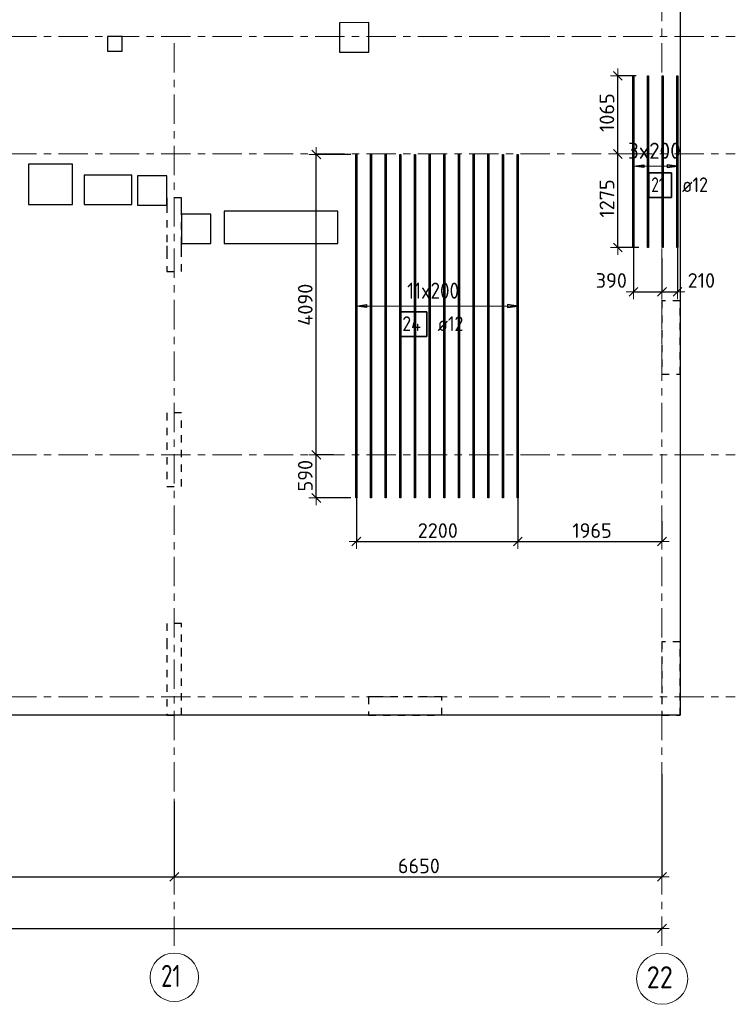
# Model space of a CAD drawing. Header units: metres. Extents: x -38 to 97, y -15 to 21.
# Tile 10 of 209: x 53 to 63, y -4 to 9. Entities that reach past the tile are written whole.
import ezdxf

# ---------------------------------------------------------------- set-up
doc = ezdxf.new("R2010")
doc.units = ezdxf.units.M
doc.header["$PDMODE"] = 65
for name, pattern in [('______11', [0.5, 0.4, -0.05, 0, -0.05]), ('______2', [0.0405, 0.03, -0.0105]), ('______5', [1.1, 0.8, -0.1, 0.1, -0.1])]:
    doc.linetypes.add(name, pattern=pattern)
for name, color, linetype, lineweight in [('XR$2$Осевая линия (1)', 7, '______5', 13), ('XR$2$Размерная линия (1)', 7, 'Continuous', 13), ('XR$5$Перекрытие (1)', 7, 'Continuous', 35), ('XR$5$Размерная линия (1)', 7, 'Continuous', 13)]:
    doc.layers.add(name, color=color, linetype=linetype, lineweight=lineweight)
doc.layers.add('XR$5$Арм.стержн.Доп. Арм ниж.зоны У', color=7, linetype='Continuous', lineweight=35, true_color=0x1cff1c)
doc.layers.add('XR$7$Стена_ бетон несущ.', color=7, linetype='Continuous', lineweight=70, true_color=0xb4b496)
doc.styles.add('ISOCPEUR', font='txt')
doc.dimstyles.new('DIMSTYLE_3', dxfattribs={"dimtxt": 0.2, "dimasz": 0.2, "dimexe": 0, "dimexo": 0, "dimgap": 0.1, "dimtad": 2, "dimdec": 0, "dimlfac": 1000, "dimrnd": 5, "dimzin": 12, "dimdsep": 46, "dimtxsty": 'ISOCPEUR', "dimblk1": 'ALL_ML_STRICH', "dimblk2": 'ALL_ML_STRICH', "dimsah": 1, "dimcen": 0, "dimclrd": 7, "dimclre": 256, "dimclrt": 7, "dimadec": 0, "dimazin": 0, "dimtfac": 1, "dimtdec": 0, "dimtix": 1, "dimtmove": 2, "dimatfit": 3, "dimfxl": 0, "dimtzin": 0, "dimlwd": 0, "dimlwe": -3, "dimarcsym": 0})
doc.dimstyles.new('DIMSTYLE_37', dxfattribs={"dimtxt": 0.2, "dimasz": 0.2, "dimexe": 0, "dimexo": 0, "dimgap": 0.1, "dimtad": 2, "dimdec": 0, "dimlfac": 1000, "dimrnd": 5, "dimzin": 12, "dimdsep": 46, "dimtxsty": 'ISOCPEUR', "dimblk1": 'ALL_ML_STRICH', "dimblk2": 'ALL_ML_STRICH', "dimsah": 1, "dimcen": 0, "dimclrd": 7, "dimclre": 256, "dimclrt": 7, "dimadec": 0, "dimazin": 0, "dimtfac": 1, "dimtdec": 0, "dimtix": 1, "dimtmove": 2, "dimatfit": 3, "dimfxl": 0, "dimtvp": 1.2, "dimtzin": 0, "dimlwd": 0, "dimlwe": -3, "dimarcsym": 0})

# ---------------------------------------------------------------- blocks, each defined once
blk = doc.blocks.new('ALL_ML_STRICH')
at = {"color": 0, "linetype": 'ByBlock', "lineweight": -2}
for p, q in [((-1, 0), (0.5, 0)), ((-0.3, -0.3), (0.3, 0.3)), ((0, -0.5), (0, 0.5))]:
    blk.add_line(p, q, dxfattribs=at)
blk = doc.blocks.new('*D12')
at = {"layer": 'DEFPOINTS', "color": 7, "linetype": 'Continuous', "lineweight": 13, "transparency": 33554687}
for p in [(0.5, -3.103), (0.5, -3.156), (61.6, -3.14)]:
    blk.add_point(p, dxfattribs=at)
at = {"layer": 'XR$2$Размерная линия (1)', "color": 9, "linetype": 'Continuous', "lineweight": -2, "true_color": 0xc7c7c7, "transparency": 33554687}
for p, q in [((0.5, -3.123), (0.5, -3.156)), ((61.6, -3.156), (61.6, -3.156))]:
    blk.add_line(p, q, dxfattribs=at)
at = {"layer": 'XR$2$Размерная линия (1)', "color": 7, "linetype": 'Continuous', "lineweight": -2, "transparency": 33554687}
blk.add_line((0.5, -3.156), (61.6, -3.156), dxfattribs=at)
at = {"layer": 'XR$2$Размерная линия (1)', "color": 7, "linetype": 'Continuous', "lineweight": 13, "transparency": 33554687, "xscale": 0.2, "yscale": 0.2, "zscale": 0.2, "rotation": 180}
blk.add_blockref('ALL_ML_STRICH', (0.5, -3.156), dxfattribs=at)
at = {"layer": 'XR$2$Размерная линия (1)', "color": 7, "linetype": 'Continuous', "lineweight": 13, "transparency": 33554687, "xscale": 0.2, "yscale": 0.2, "zscale": 0.2}
blk.add_blockref('ALL_ML_STRICH', (61.6, -3.156), dxfattribs=at)
at = {"layer": 'XR$2$Размерная линия (1)', "color": 7, "linetype": 'Continuous', "lineweight": 13, "transparency": 33554687, "insert": (31.1, -3.006), "char_height": 0.2, "width": 1, "attachment_point": 5, "style": 'ISOCPEUR'}
blk.add_mtext('\\A1;{61100}', dxfattribs=at)
blk = doc.blocks.new('*D24')
at = {"layer": 'DEFPOINTS', "color": 7, "linetype": 'Continuous', "lineweight": 13, "transparency": 33554687}
for p in [(54.95, -1.403), (48.15, -1.606), (48.15, -2.452)]:
    blk.add_point(p, dxfattribs=at)
at = {"layer": 'XR$2$Размерная линия (1)', "color": 9, "linetype": 'Continuous', "lineweight": -2, "true_color": 0xc7c7c7, "transparency": 33554687}
for p, q in [((54.95, -1.423), (54.95, -2.452)), ((48.15, -1.626), (48.15, -2.452))]:
    blk.add_line(p, q, dxfattribs=at)
at = {"layer": 'XR$2$Размерная линия (1)', "color": 7, "linetype": 'Continuous', "lineweight": -2, "transparency": 33554687}
blk.add_line((48.15, -2.452), (54.95, -2.452), dxfattribs=at)
at = {"layer": 'XR$2$Размерная линия (1)', "color": 7, "linetype": 'Continuous', "lineweight": 13, "transparency": 33554687, "xscale": 0.2, "yscale": 0.2, "zscale": 0.2, "rotation": 180}
blk.add_blockref('ALL_ML_STRICH', (48.15, -2.452), dxfattribs=at)
at = {"layer": 'XR$2$Размерная линия (1)', "color": 7, "linetype": 'Continuous', "lineweight": 13, "transparency": 33554687, "xscale": 0.2, "yscale": 0.2, "zscale": 0.2}
blk.add_blockref('ALL_ML_STRICH', (54.95, -2.452), dxfattribs=at)
at = {"layer": 'XR$2$Размерная линия (1)', "color": 7, "linetype": 'Continuous', "lineweight": 13, "transparency": 33554687, "insert": (51.56, -2.302), "char_height": 0.2, "width": 0.8, "attachment_point": 5, "style": 'ISOCPEUR'}
blk.add_mtext('\\A1;{6800}', dxfattribs=at)
blk = doc.blocks.new('*D25')
at = {"layer": 'DEFPOINTS', "color": 7, "linetype": 'Continuous', "lineweight": 13, "transparency": 33554687}
for p in [(61.6, -1.033), (54.95, -1.403), (54.95, -2.452)]:
    blk.add_point(p, dxfattribs=at)
at = {"layer": 'XR$2$Размерная линия (1)', "color": 9, "linetype": 'Continuous', "lineweight": -2, "true_color": 0xc7c7c7, "transparency": 33554687}
for p, q in [((61.6, -1.053), (61.6, -2.452)), ((54.95, -1.423), (54.95, -2.452))]:
    blk.add_line(p, q, dxfattribs=at)
at = {"layer": 'XR$2$Размерная линия (1)', "color": 7, "linetype": 'Continuous', "lineweight": -2, "transparency": 33554687}
blk.add_line((54.95, -2.452), (61.6, -2.452), dxfattribs=at)
at = {"layer": 'XR$2$Размерная линия (1)', "color": 7, "linetype": 'Continuous', "lineweight": 13, "transparency": 33554687, "xscale": 0.2, "yscale": 0.2, "zscale": 0.2, "rotation": 180}
blk.add_blockref('ALL_ML_STRICH', (54.95, -2.452), dxfattribs=at)
at = {"layer": 'XR$2$Размерная линия (1)', "color": 7, "linetype": 'Continuous', "lineweight": 13, "transparency": 33554687, "xscale": 0.2, "yscale": 0.2, "zscale": 0.2}
blk.add_blockref('ALL_ML_STRICH', (61.6, -2.452), dxfattribs=at)
at = {"layer": 'XR$2$Размерная линия (1)', "color": 7, "linetype": 'Continuous', "lineweight": 13, "transparency": 33554687, "insert": (58.285, -2.302), "char_height": 0.2, "width": 0.8, "attachment_point": 5, "style": 'ISOCPEUR'}
blk.add_mtext('\\A1;{6650}', dxfattribs=at)
blk = doc.blocks.new('*D594')
at = {"layer": 'DEFPOINTS', "color": 7, "linetype": 'Continuous', "lineweight": 13, "transparency": 33554687}
for p in [(57.142, 3.3), (56.886, 2.712), (57.377, 2.712)]:
    blk.add_point(p, dxfattribs=at)
at = {"layer": 'XR$5$Размерная линия (1)', "color": 9, "linetype": 'Continuous', "lineweight": -2, "true_color": 0xc7c7c7, "transparency": 33554687}
for p, q in [((57.122, 3.3), (56.886, 3.3)), ((57.357, 2.712), (56.886, 2.712))]:
    blk.add_line(p, q, dxfattribs=at)
at = {"layer": 'XR$5$Размерная линия (1)', "color": 7, "linetype": 'Continuous', "lineweight": -2, "transparency": 33554687}
blk.add_line((56.886, 2.712), (56.886, 3.3), dxfattribs=at)
at = {"layer": 'XR$5$Размерная линия (1)', "color": 7, "linetype": 'Continuous', "lineweight": 13, "transparency": 33554687, "xscale": 0.2, "yscale": 0.2, "zscale": 0.2}
for p, rotation in [((56.886, 3.3), 90), ((56.886, 2.712), 270)]:
    blk.add_blockref('ALL_ML_STRICH', p, dxfattribs=dict(at, rotation=rotation))
at = {"layer": 'XR$5$Размерная линия (1)', "color": 7, "linetype": 'Continuous', "lineweight": 13, "transparency": 33554687, "insert": (56.736, 3.016), "char_height": 0.2, "width": 0.6, "attachment_point": 5, "rotation": 90, "style": 'ISOCPEUR'}
blk.add_mtext('\\A1;{590}', dxfattribs=at)
blk = doc.blocks.new('*D595')
at = {"layer": 'DEFPOINTS', "color": 7, "linetype": 'Continuous', "lineweight": 13, "transparency": 33554687}
for p in [(57.377, 7.392), (56.886, 3.3), (57.142, 3.3)]:
    blk.add_point(p, dxfattribs=at)
at = {"layer": 'XR$5$Размерная линия (1)', "color": 9, "linetype": 'Continuous', "lineweight": -2, "true_color": 0xc7c7c7, "transparency": 33554687}
for p, q in [((57.357, 7.392), (56.886, 7.392)), ((57.122, 3.3), (56.886, 3.3))]:
    blk.add_line(p, q, dxfattribs=at)
at = {"layer": 'XR$5$Размерная линия (1)', "color": 7, "linetype": 'Continuous', "lineweight": -2, "transparency": 33554687}
blk.add_line((56.886, 3.3), (56.886, 7.392), dxfattribs=at)
at = {"layer": 'XR$5$Размерная линия (1)', "color": 7, "linetype": 'Continuous', "lineweight": 13, "transparency": 33554687, "xscale": 0.2, "yscale": 0.2, "zscale": 0.2}
for p, rotation in [((56.886, 7.392), 90), ((56.886, 3.3), 270)]:
    blk.add_blockref('ALL_ML_STRICH', p, dxfattribs=dict(at, rotation=rotation))
at = {"layer": 'XR$5$Размерная линия (1)', "color": 7, "linetype": 'Continuous', "lineweight": 13, "transparency": 33554687, "insert": (56.736, 5.346), "char_height": 0.2, "width": 0.8, "attachment_point": 5, "rotation": 90, "style": 'ISOCPEUR'}
blk.add_mtext('\\A1;{4090}', dxfattribs=at)
blk = doc.blocks.new('*D596')
at = {"layer": 'DEFPOINTS', "color": 7, "linetype": 'Continuous', "lineweight": 13, "transparency": 33554687}
for p in [(57.433, 2.758), (59.633, 2.761), (57.433, 2.118)]:
    blk.add_point(p, dxfattribs=at)
at = {"layer": 'XR$5$Размерная линия (1)', "color": 9, "linetype": 'Continuous', "lineweight": -2, "true_color": 0xc7c7c7, "transparency": 33554687}
for p, q in [((57.433, 2.738), (57.433, 2.118)), ((59.633, 2.741), (59.633, 2.118))]:
    blk.add_line(p, q, dxfattribs=at)
at = {"layer": 'XR$5$Размерная линия (1)', "color": 7, "linetype": 'Continuous', "lineweight": -2, "transparency": 33554687}
blk.add_line((57.433, 2.118), (59.633, 2.118), dxfattribs=at)
at = {"layer": 'XR$5$Размерная линия (1)', "color": 7, "linetype": 'Continuous', "lineweight": 13, "transparency": 33554687, "xscale": 0.2, "yscale": 0.2, "zscale": 0.2, "rotation": 180}
blk.add_blockref('ALL_ML_STRICH', (57.433, 2.118), dxfattribs=at)
at = {"layer": 'XR$5$Размерная линия (1)', "color": 7, "linetype": 'Continuous', "lineweight": 13, "transparency": 33554687, "xscale": 0.2, "yscale": 0.2, "zscale": 0.2}
blk.add_blockref('ALL_ML_STRICH', (59.633, 2.118), dxfattribs=at)
at = {"layer": 'XR$5$Размерная линия (1)', "color": 7, "linetype": 'Continuous', "lineweight": 13, "transparency": 33554687, "insert": (58.543, 2.268), "char_height": 0.2, "width": 0.8, "attachment_point": 5, "style": 'ISOCPEUR'}
blk.add_mtext('\\A1;{2200}', dxfattribs=at)
blk = doc.blocks.new('*D597')
at = {"layer": 'DEFPOINTS', "color": 7, "linetype": 'Continuous', "lineweight": 13, "transparency": 33554687}
for p in [(59.633, 2.761), (61.6, 2.416), (59.633, 2.118)]:
    blk.add_point(p, dxfattribs=at)
at = {"layer": 'XR$5$Размерная линия (1)', "color": 9, "linetype": 'Continuous', "lineweight": -2, "true_color": 0xc7c7c7, "transparency": 33554687}
for p, q in [((59.633, 2.741), (59.633, 2.118)), ((61.6, 2.396), (61.6, 2.118))]:
    blk.add_line(p, q, dxfattribs=at)
at = {"layer": 'XR$5$Размерная линия (1)', "color": 7, "linetype": 'Continuous', "lineweight": -2, "transparency": 33554687}
blk.add_line((59.633, 2.118), (61.6, 2.118), dxfattribs=at)
at = {"layer": 'XR$5$Размерная линия (1)', "color": 7, "linetype": 'Continuous', "lineweight": 13, "transparency": 33554687, "xscale": 0.2, "yscale": 0.2, "zscale": 0.2, "rotation": 180}
blk.add_blockref('ALL_ML_STRICH', (59.633, 2.118), dxfattribs=at)
at = {"layer": 'XR$5$Размерная линия (1)', "color": 7, "linetype": 'Continuous', "lineweight": 13, "transparency": 33554687, "xscale": 0.2, "yscale": 0.2, "zscale": 0.2}
blk.add_blockref('ALL_ML_STRICH', (61.6, 2.118), dxfattribs=at)
at = {"layer": 'XR$5$Размерная линия (1)', "color": 7, "linetype": 'Continuous', "lineweight": 13, "transparency": 33554687, "insert": (60.646, 2.268), "char_height": 0.2, "width": 0.8, "attachment_point": 5, "style": 'ISOCPEUR'}
blk.add_mtext('\\A1;{1965}', dxfattribs=at)
blk = doc.blocks.new('*D598')
at = {"layer": 'DEFPOINTS', "color": 7, "linetype": 'Continuous', "lineweight": 13, "transparency": 33554687}
for p in [(61.211, 6.15), (61.6, 5.998), (61.211, 5.522)]:
    blk.add_point(p, dxfattribs=at)
at = {"layer": 'XR$5$Размерная линия (1)', "color": 9, "linetype": 'Continuous', "lineweight": -2, "true_color": 0xc7c7c7, "transparency": 33554687}
for p, q in [((61.211, 6.13), (61.211, 5.522)), ((61.6, 5.978), (61.6, 5.522))]:
    blk.add_line(p, q, dxfattribs=at)
at = {"layer": 'XR$5$Размерная линия (1)', "color": 7, "linetype": 'Continuous', "lineweight": -2, "transparency": 33554687}
blk.add_line((61.211, 5.522), (61.6, 5.522), dxfattribs=at)
at = {"layer": 'XR$5$Размерная линия (1)', "color": 7, "linetype": 'Continuous', "lineweight": 13, "transparency": 33554687, "xscale": 0.2, "yscale": 0.2, "zscale": 0.2, "rotation": 180}
blk.add_blockref('ALL_ML_STRICH', (61.211, 5.522), dxfattribs=at)
at = {"layer": 'XR$5$Размерная линия (1)', "color": 7, "linetype": 'Continuous', "lineweight": 13, "transparency": 33554687, "xscale": 0.2, "yscale": 0.2, "zscale": 0.2}
blk.add_blockref('ALL_ML_STRICH', (61.6, 5.522), dxfattribs=at)
at = {"layer": 'XR$5$Размерная линия (1)', "color": 7, "linetype": 'Continuous', "lineweight": 13, "transparency": 33554687, "insert": (60.909, 5.676), "char_height": 0.2, "width": 0.6, "attachment_point": 5, "style": 'ISOCPEUR'}
blk.add_mtext('\\A1;{390}', dxfattribs=at)
blk = doc.blocks.new('*D599')
at = {"layer": 'DEFPOINTS', "color": 7, "linetype": 'Continuous', "lineweight": 13, "transparency": 33554687}
for p in [(61.811, 6.158), (61.6, 5.998), (61.6, 5.522)]:
    blk.add_point(p, dxfattribs=at)
at = {"layer": 'XR$5$Размерная линия (1)', "color": 9, "linetype": 'Continuous', "lineweight": -2, "true_color": 0xc7c7c7, "transparency": 33554687}
for p, q in [((61.811, 6.138), (61.811, 5.522)), ((61.6, 5.978), (61.6, 5.522))]:
    blk.add_line(p, q, dxfattribs=at)
at = {"layer": 'XR$5$Размерная линия (1)', "color": 7, "linetype": 'Continuous', "lineweight": -2, "transparency": 33554687}
blk.add_line((61.6, 5.522), (61.811, 5.522), dxfattribs=at)
at = {"layer": 'XR$5$Размерная линия (1)', "color": 7, "linetype": 'Continuous', "lineweight": 13, "transparency": 33554687, "xscale": 0.2, "yscale": 0.2, "zscale": 0.2, "rotation": 180}
blk.add_blockref('ALL_ML_STRICH', (61.6, 5.522), dxfattribs=at)
at = {"layer": 'XR$5$Размерная линия (1)', "color": 7, "linetype": 'Continuous', "lineweight": 13, "transparency": 33554687, "xscale": 0.2, "yscale": 0.2, "zscale": 0.2}
blk.add_blockref('ALL_ML_STRICH', (61.811, 5.522), dxfattribs=at)
at = {"layer": 'XR$5$Размерная линия (1)', "color": 7, "linetype": 'Continuous', "lineweight": 13, "transparency": 33554687, "insert": (62.137, 5.676), "char_height": 0.2, "width": 0.6, "attachment_point": 5, "style": 'ISOCPEUR'}
blk.add_mtext('\\A1;{210}', dxfattribs=at)
blk = doc.blocks.new('*D600')
at = {"layer": 'DEFPOINTS', "color": 7, "linetype": 'Continuous', "lineweight": 13, "transparency": 33554687}
for p in [(61.014, 7.4), (60.999, 6.126), (61.305, 6.126)]:
    blk.add_point(p, dxfattribs=at)
at = {"layer": 'XR$5$Размерная линия (1)', "color": 9, "linetype": 'Continuous', "lineweight": -2, "true_color": 0xc7c7c7, "transparency": 33554687}
for p, q in [((60.999, 7.4), (60.999, 7.4)), ((61.285, 6.126), (60.999, 6.126))]:
    blk.add_line(p, q, dxfattribs=at)
at = {"layer": 'XR$5$Размерная линия (1)', "color": 7, "linetype": 'Continuous', "lineweight": -2, "transparency": 33554687}
blk.add_line((60.999, 6.126), (60.999, 7.4), dxfattribs=at)
at = {"layer": 'XR$5$Размерная линия (1)', "color": 7, "linetype": 'Continuous', "lineweight": 13, "transparency": 33554687, "xscale": 0.2, "yscale": 0.2, "zscale": 0.2}
for p, rotation in [((60.999, 7.4), 90), ((60.999, 6.126), 270)]:
    blk.add_blockref('ALL_ML_STRICH', p, dxfattribs=dict(at, rotation=rotation))
at = {"layer": 'XR$5$Размерная линия (1)', "color": 7, "linetype": 'Continuous', "lineweight": 13, "transparency": 33554687, "insert": (60.849, 6.793), "char_height": 0.2, "width": 0.8, "attachment_point": 5, "rotation": 90, "style": 'ISOCPEUR'}
blk.add_mtext('\\A1;{1275}', dxfattribs=at)
blk = doc.blocks.new('*D601')
at = {"layer": 'DEFPOINTS', "color": 7, "linetype": 'Continuous', "lineweight": 13, "transparency": 33554687}
for p in [(61.268, 8.466), (60.999, 7.4), (61.014, 7.4)]:
    blk.add_point(p, dxfattribs=at)
at = {"layer": 'XR$5$Размерная линия (1)', "color": 9, "linetype": 'Continuous', "lineweight": -2, "true_color": 0xc7c7c7, "transparency": 33554687}
for p, q in [((61.248, 8.466), (60.999, 8.466)), ((60.999, 7.4), (60.999, 7.4))]:
    blk.add_line(p, q, dxfattribs=at)
at = {"layer": 'XR$5$Размерная линия (1)', "color": 7, "linetype": 'Continuous', "lineweight": -2, "transparency": 33554687}
blk.add_line((60.999, 7.4), (60.999, 8.466), dxfattribs=at)
at = {"layer": 'XR$5$Размерная линия (1)', "color": 7, "linetype": 'Continuous', "lineweight": 13, "transparency": 33554687, "xscale": 0.2, "yscale": 0.2, "zscale": 0.2}
for p, rotation in [((60.999, 8.466), 90), ((60.999, 7.4), 270)]:
    blk.add_blockref('ALL_ML_STRICH', p, dxfattribs=dict(at, rotation=rotation))
at = {"layer": 'XR$5$Размерная линия (1)', "color": 7, "linetype": 'Continuous', "lineweight": 13, "transparency": 33554687, "insert": (60.849, 7.963), "char_height": 0.2, "width": 0.8, "attachment_point": 5, "rotation": 90, "style": 'ISOCPEUR'}
blk.add_mtext('\\A1;{1065}', dxfattribs=at)

msp = doc.modelspace()

# ---------------------------------------------------------------- linework, layer by layer
at = {"layer": 'XR$2$Осевая линия (1)', "color": 253, "linetype": '______11', "lineweight": 13, "true_color": 0xa0a0a0, "transparency": 33554687}
for p, q in [((61.6, -3.39), (61.6, 19.78)), ((-2.63, 9), (62.6, 9)), ((54.95, -3.39), (54.95, 8.98)), ((-2.63, 7.4), (62.6, 7.4)), ((-2.63, 3.3), (62.6, 3.3)), ((-2.63, 0), (62.6, 0))]:
    msp.add_line(p, q, dxfattribs=at)
at = {"layer": 'XR$2$Осевая линия (1)', "color": 7, "linetype": 'Continuous', "lineweight": 13, "transparency": 33554687}
for centre, radius in [((54.9504, -3.8199), 0.3304), ((61.6018, -3.8388), 0.3493)]:
    msp.add_circle(centre, radius, dxfattribs=at)
at = {"layer": 'XR$5$Арм.стержн.Доп. Арм ниж.зоны У', "color": 253, "linetype": 'Continuous', "lineweight": -3, "true_color": 0xa0a0a0, "transparency": 33554687}
for p, q in [((61.2105, 7.2341), (61.2105, 7.3341)), ((61.8105, 7.2341), (61.8105, 7.3341)), ((61.2105, 7.2341), (61.2105, 7.1341)), ((61.8105, 7.2341), (61.8105, 7.1341)), ((57.4328, 5.3273), (57.4328, 5.4273)), ((59.6328, 5.3273), (59.6328, 5.4273)), ((57.4328, 5.3273), (57.4328, 5.2273)), ((59.6328, 5.3273), (59.6328, 5.2273))]:
    msp.add_line(p, q, dxfattribs=at)
at = {"layer": 'XR$5$Арм.стержн.Доп. Арм ниж.зоны У', "color": 7, "linetype": 'Continuous', "lineweight": 25, "transparency": 33554687}
for p, q in [((61.2105, 7.2341), (61.3505, 7.2541)), ((61.3505, 7.2541), (61.3505, 7.2141)), ((61.8105, 7.2341), (61.6705, 7.2541)), ((61.6705, 7.2541), (61.6705, 7.2141)), ((61.3505, 7.2141), (61.2105, 7.2341)), ((61.6705, 7.2141), (61.8105, 7.2341)), ((57.4328, 5.3273), (57.5728, 5.3473)), ((57.5728, 5.3073), (57.4328, 5.3273)), ((57.5728, 5.3473), (57.5728, 5.3073)), ((59.6328, 5.3273), (59.4928, 5.3473)), ((59.4928, 5.3473), (59.4928, 5.3073)), ((59.4928, 5.3073), (59.6328, 5.3273))]:
    msp.add_line(p, q, dxfattribs=at)
at = {"layer": 'XR$5$Арм.стержн.Доп. Арм ниж.зоны У', "color": 7, "linetype": 'Continuous', "lineweight": 13, "transparency": 33554687}
for p, q in [((61.2105, 7.2341), (61.2105, 7.2341)), ((61.2105, 7.2341), (61.8105, 7.2341)), ((61.8105, 7.2341), (61.8105, 7.2341)), ((57.4328, 5.3273), (57.4328, 5.3273)), ((59.6328, 5.3273), (59.6328, 5.3273))]:
    msp.add_line(p, q, dxfattribs=at)
at = {"layer": 'XR$5$Арм.стержн.Доп. Арм ниж.зоны У', "color": 34, "linetype": 'Continuous', "lineweight": 25, "transparency": 33554687}
for points in [[(61.2045, 6.1263), (61.2045, 8.4663), (61.2165, 8.4663), (61.2165, 6.1263), (61.2045, 6.1263)], [(61.4045, 6.1263), (61.4045, 8.4663), (61.4165, 8.4663), (61.4165, 6.1263), (61.4045, 6.1263)], [(61.6045, 6.1263), (61.6045, 8.4663), (61.6165, 8.4663), (61.6165, 6.1263), (61.6045, 6.1263)], [(61.8045, 6.1263), (61.8045, 8.4663), (61.8165, 8.4663), (61.8165, 6.1263), (61.8045, 6.1263)], [(57.4268, 2.7122), (57.4268, 7.3922), (57.4388, 7.3922), (57.4388, 2.7122), (57.4268, 2.7122)], [(57.6268, 2.7122), (57.6268, 7.3922), (57.6388, 7.3922), (57.6388, 2.7122), (57.6268, 2.7122)], [(57.8268, 2.7122), (57.8268, 7.3922), (57.8388, 7.3922), (57.8388, 2.7122), (57.8268, 2.7122)], [(58.0268, 2.7122), (58.0268, 7.3922), (58.0388, 7.3922), (58.0388, 2.7122), (58.0268, 2.7122)], [(58.2268, 2.7122), (58.2268, 7.3922), (58.2388, 7.3922), (58.2388, 2.7122), (58.2268, 2.7122)], [(58.4268, 2.7122), (58.4268, 7.3922), (58.4388, 7.3922), (58.4388, 2.7122), (58.4268, 2.7122)], [(58.6268, 2.7122), (58.6268, 7.3922), (58.6388, 7.3922), (58.6388, 2.7122), (58.6268, 2.7122)], [(58.8268, 2.7122), (58.8268, 7.3922), (58.8388, 7.3922), (58.8388, 2.7122), (58.8268, 2.7122)], [(59.0268, 2.7122), (59.0268, 7.3922), (59.0388, 7.3922), (59.0388, 2.7122), (59.0268, 2.7122)], [(59.2268, 2.7122), (59.2268, 7.3922), (59.2388, 7.3922), (59.2388, 2.7122), (59.2268, 2.7122)], [(59.4268, 2.7122), (59.4268, 7.3922), (59.4388, 7.3922), (59.4388, 2.7122), (59.4268, 2.7122)], [(59.6268, 2.7122), (59.6268, 7.3922), (59.6388, 7.3922), (59.6388, 2.7122), (59.6268, 2.7122)]]:
    msp.add_lwpolyline(points, dxfattribs=at)
at = {"layer": 'XR$5$Арм.стержн.Доп. Арм ниж.зоны У', "color": 7, "linetype": 'Continuous', "lineweight": 35, "transparency": 33554687}
for points in [[(61.4209, 6.8077), (61.7276, 6.8077), (61.7276, 7.141), (61.4209, 7.141), (61.4209, 6.8077)], [(58.0259, 4.914), (58.3926, 4.914), (58.3926, 5.2473), (58.0259, 5.2473), (58.0259, 4.914)]]:
    msp.add_lwpolyline(points, dxfattribs=at)
at = {"layer": 'XR$5$Арм.стержн.Доп. Арм ниж.зоны У', "color": 7, "linetype": 'Continuous', "lineweight": 13, "transparency": 33554687}
msp.add_lwpolyline([(57.4328, 5.3273), (57.9268, 5.3273), (57.9268, 5.3273), (59.6328, 5.3273)], dxfattribs=at)
at = {"layer": 'XR$5$Перекрытие (1)', "color": 7, "linetype": 'Continuous', "lineweight": 25, "transparency": 33554687}
for p, q in [((61.85, 10.4874), (61.85, -0.2498)), ((57.6005, 9.1893), (57.2005, 9.1892)), ((57.2005, 9.1892), (57.2005, 8.7892)), ((57.6005, 8.7893), (57.6005, 9.1893)), ((54.24, 9.0003), (54.04, 9.0002)), ((54.04, 9.0002), (54.04, 8.8002)), ((54.24, 8.8003), (54.24, 9.0003)), ((54.04, 8.8002), (54.24, 8.8003)), ((57.2005, 8.7892), (57.6005, 8.7893)), ((52.963, 7.2601), (52.963, 6.7101)), ((53.563, 7.2601), (52.963, 7.2601)), ((53.563, 6.7101), (53.563, 7.2601)), ((53.72, 7.1102), (53.72, 6.7102)), ((54.37, 7.1102), (53.72, 7.1102)), ((54.37, 6.7102), (54.37, 7.1102)), ((54.4501, 7.1002), (54.4501, 6.7002)), ((54.8501, 7.1002), (54.4501, 7.1002)), ((54.8501, 6.7002), (54.8501, 7.1002)), ((52.963, 6.7101), (53.563, 6.7101)), ((53.72, 6.7102), (54.37, 6.7102)), ((54.4501, 6.7002), (54.8501, 6.7002)), ((55.45, 6.5803), (55.05, 6.5802)), ((55.05, 6.5802), (55.05, 6.1802)), ((55.45, 6.1803), (55.45, 6.5803)), ((55.63, 6.6202), (55.63, 6.1802)), ((57.18, 6.6202), (55.63, 6.6202)), ((57.18, 6.1802), (57.18, 6.6202)), ((55.05, 6.1802), (55.45, 6.1803)), ((55.63, 6.1802), (57.18, 6.1802)), ((61.85, -0.2498), (44.7, -0.2498))]:
    msp.add_line(p, q, dxfattribs=at)
at = {"layer": 'XR$7$Стена_ бетон несущ.', "color": 253, "linetype": '______2', "lineweight": -3, "true_color": 0xa0a0a0, "transparency": 33554687}
for p, q in [((55.05, 6.8), (54.85, 6.8)), ((54.85, 6.8), (54.85, 6.7)), ((55.05, 6.6999), (55.05, 6.8)), ((54.85, 6.7), (54.85, 6.5)), ((55.05, 6.6199), (55.05, 6.6999)), ((55.05, 6.1699), (55.05, 6.6199)), ((54.85, 6.5), (54.85, 6.15)), ((54.85, 6.15), (54.85, 6.07)), ((54.85, 6.07), (54.85, 5.8)), ((55.05, 6.0899), (55.05, 6.1699)), ((55.05, 5.8), (55.05, 6.0899)), ((54.85, 5.8), (55.05, 5.8)), ((61.6, 5.4), (61.6, 4.4)), ((61.85, 5.4), (61.6, 5.4)), ((61.85, 4.4), (61.85, 5.4)), ((61.6, 4.4), (61.85, 4.4)), ((55.05, 3.87), (54.85, 3.87)), ((54.85, 3.87), (54.85, 2.87)), ((55.05, 2.87), (55.05, 3.87)), ((54.85, 2.87), (55.05, 2.87)), ((55.05, 1), (54.85, 1)), ((54.85, 1), (54.85, 0.75)), ((55.05, 0.75), (55.05, 1)), ((54.85, 0.75), (54.85, 0.57)), ((55.05, 0.57), (55.05, 0.75)), ((61.6, 0.75), (61.6, 0)), ((61.85, 0.75), (61.6, 0.75)), ((61.85, -0.25), (61.85, 0.75)), ((54.85, 0.57), (54.85, -0.25)), ((55.05, -0.25), (55.05, 0.57)), ((57.7002, 0), (57.6, 0)), ((57.6, 0), (57.6, -0.25)), ((58.6002, 0), (57.7002, 0)), ((58.6002, -0.25), (58.6002, 0)), ((61.6, 0), (61.6, -0.25)), ((54.85, -0.25), (55.05, -0.25)), ((57.6, -0.25), (58.6002, -0.25)), ((61.6, -0.25), (61.85, -0.25))]:
    msp.add_line(p, q, dxfattribs=at)

# ---------------------------------------------------------------- texts
at = {"layer": 'XR$2$Осевая линия (1)', "color": 7, "linetype": 'Continuous', "lineweight": 13, "transparency": 33554687, "char_height": 0.3, "attachment_point": 7, "style": 'ISOCPEUR'}
for s, insert, width in [('\\W0.75;21', (54.7704, -3.9504), 0.472281), ('\\W0.87;22', (61.3918, -3.9693), 0.550812)]:
    msp.add_mtext(s, dxfattribs=dict(at, insert=insert, width=width))
at = {"layer": 'XR$5$Арм.стержн.Доп. Арм ниж.зоны У', "color": 7, "linetype": 'Continuous', "lineweight": 13, "transparency": 33554687, "char_height": 0.22, "attachment_point": 7, "style": 'ISOCPEUR'}
for s, insert, width in [('\\W0.95;3x200', (61.1365, 7.3341), 0.873359), ('\\W0.86;11x200', (58.1258, 5.4273), 0.930455)]:
    msp.add_mtext(s, dxfattribs=dict(at, insert=insert, width=width))
at = {"layer": 'XR$5$Арм.стержн.Доп. Арм ниж.зоны У', "color": 7, "linetype": 'Continuous', "lineweight": 25, "transparency": 33554687, "char_height": 0.2, "attachment_point": 7, "style": 'ISOCPEUR'}
for s, insert, width in [('\\W0.75;21', (61.4543, 6.881), 0.314854), ('\\W0.89; ø12 ', (61.7609, 6.881), 0.749105), ('\\W0.88;24', (58.0593, 4.9873), 0.387995), ('\\W0.89; ø12 ', (58.4259, 4.9873), 0.749105)]:
    msp.add_mtext(s, dxfattribs=dict(at, insert=insert, width=width))

# ---------------------------------------------------------------- dimensions: what is measured, and where the dimension line sits
at = {"layer": 'XR$2$Размерная линия (1)', "color": 7, "linetype": 'Continuous', "lineweight": 13, "transparency": 33554687}
for base, p1, p2, picture, middle in [((61.6, -2.452), (54.95, -1.4227), (61.6, -1.053), '*D25', (58.285, -2.302)), ((54.95, -2.452), (48.15, -1.6259), (54.95, -1.4227), '*D24', (51.56, -2.302)), ((61.6, -3.1563), (0.5, -3.1233), (61.6, -3.1563), '*D12', (31.1, -3.0063))]:
    dim = msp.add_linear_dim(base=base, p1=p1, p2=p2, dimstyle='DIMSTYLE_3', override={"dimpost": '<>', "dimclrd": 7, "dimclre": 9, "dimclrt": 7, "dimlwd": 0, "dimlwe": 65533}, dxfattribs=at)
    dim.commit()
    dim.dimension.update_dxf_attribs({"geometry": picture, "text_midpoint": middle, "dimtype": 160})
at = {"layer": 'XR$5$Размерная линия (1)', "color": 7, "linetype": 'Continuous', "lineweight": 13, "transparency": 33554687}
for base, p1, p2, picture, middle in [((60.999, 8.4663), (60.999, 7.4), (61.2485, 8.4663), '*D601', (60.849, 7.9631)), ((56.8865, 7.3922), (57.1216, 3.3), (57.3568, 7.3922), '*D595', (56.7365, 5.3461)), ((60.999, 7.4), (61.2849, 6.1263), (60.999, 7.4), '*D600', (60.849, 6.7931)), ((56.8865, 3.3), (57.3568, 2.7122), (57.1216, 3.3), '*D594', (56.7365, 3.0161))]:
    dim = msp.add_linear_dim(base=base, p1=p1, p2=p2, angle=90, dimstyle='DIMSTYLE_3', override={"dimpost": '<>', "dimclrd": 7, "dimclre": 9, "dimclrt": 7, "dimlwd": 0, "dimlwe": 65533}, dxfattribs=at)
    dim.commit()
    dim.dimension.update_dxf_attribs({"geometry": picture, "text_midpoint": middle, "dimtype": 160})
for base, p1, p2, dimstyle, picture, middle in [((61.6, 5.522098), (61.210504, 6.130284), (61.6, 5.977564), 'DIMSTYLE_37', '*D598', (60.908903, 5.675512)), ((61.810504, 5.522098), (61.6, 5.977564), (61.810504, 6.13792), 'DIMSTYLE_37', '*D599', (62.137172, 5.675781)), ((59.6328, 2.1179), (57.4328, 2.7377), (59.6328, 2.7406), 'DIMSTYLE_3', '*D596', (58.5428, 2.2679)), ((61.6, 2.1179), (59.6328, 2.7406), (61.6, 2.3962), 'DIMSTYLE_3', '*D597', (60.6464, 2.2679))]:
    dim = msp.add_linear_dim(base=base, p1=p1, p2=p2, dimstyle=dimstyle, override={"dimpost": '<>', "dimclrd": 7, "dimclre": 9, "dimclrt": 7, "dimlwd": 0, "dimlwe": 65533}, dxfattribs=at)
    dim.commit()
    dim.dimension.update_dxf_attribs({"geometry": picture, "text_midpoint": middle, "dimtype": 160})

doc.saveas('drawing.dxf')
